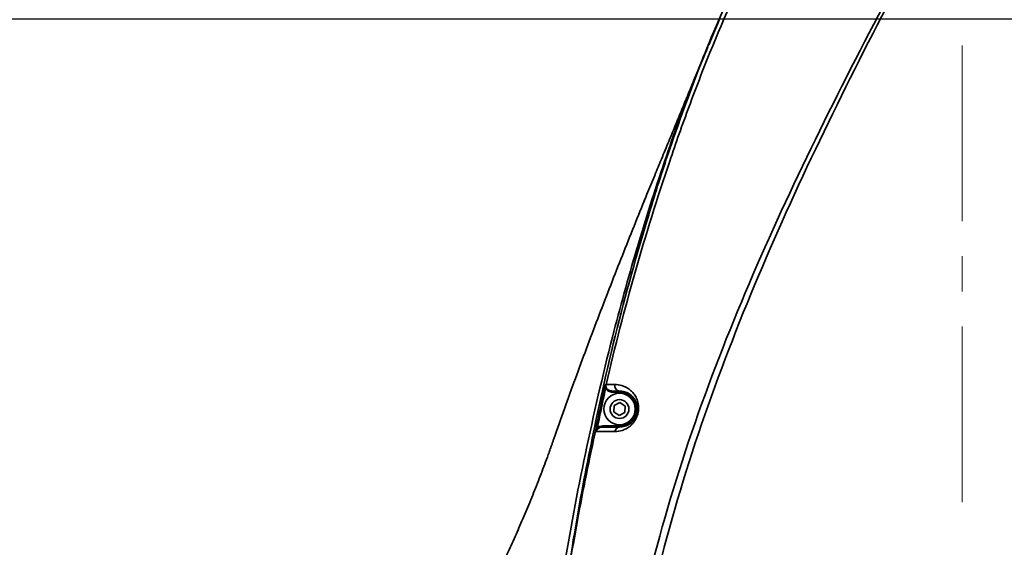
# Model space of a CAD drawing. Header units: millimetres. Extents: x -7686 to -856, y -458 to 6140.
# Tile 34 of 102: x -6063 to -5885, y 3503 to 3598. Entities that reach past the tile are written whole.
import ezdxf

# ---------------------------------------------------------------- set-up
doc = ezdxf.new("R2010")
doc.units = ezdxf.units.MM
doc.header["$LTSCALE"] = 5
doc.header["$PDSIZE"] = -1
doc.linetypes.add('CENTER', pattern=[10.16, 6.35, -1.27, 1.27, -1.27])
doc.dimstyles.new('本体 安装', dxfattribs={"dimtxt": 24, "dimasz": 12, "dimexe": 7, "dimexo": 0.625, "dimtad": 1, "dimtoh": 1, "dimtxsty": 'Standard', "dimcen": 2.5, "dimclrd": 1, "dimclre": 1, "dimclrt": 4, "dimadec": 0, "dimazin": 0, "dimtfac": 1, "dimtmove": 0, "dimatfit": 3, "dimfxl": 1, "dimarcsym": 0})

# ---------------------------------------------------------------- blocks, each defined once
blk = doc.blocks.new('*D78')
at = {"color": 1, "linetype": 'ByBlock', "lineweight": -2, "transparency": 16777216}
for p, q in [((-5843.33, 3598.26), (-6087.36, 3598.26)), ((-6080.36, 3586.26), (-6080.36, 3220.26)), ((-5831.34, 3208.26), (-6087.36, 3208.26))]:
    blk.add_line(p, q, dxfattribs=at)
at = {"color": 1, "linetype": 'ByBlock', "transparency": 16777216}
for points in [[(-6082.36, 3586.26), (-6078.36, 3586.26), (-6080.36, 3598.26)], [(-6082.36, 3220.26), (-6078.36, 3220.26), (-6080.36, 3208.26)]]:
    blk.add_solid(points, dxfattribs=at)
at = {"layer": 'Defpoints', "color": 0, "linetype": 'ByBlock', "transparency": 16777216}
for p in [(-5842.71, 3598.26), (-6080.36, 3208.26), (-5830.71, 3208.26)]:
    blk.add_point(p, dxfattribs=at)
at = {"color": 4, "linetype": 'ByBlock', "transparency": 16777216, "insert": (-6092.99, 3427.58), "char_height": 24, "attachment_point": 5, "rotation": 90}
blk.add_mtext('390', dxfattribs=at)

msp = doc.modelspace()

# ---------------------------------------------------------------- linework, layer by layer
at = {"color": 2, "linetype": 'CENTER', "lineweight": 20}
msp.add_line((-5892.71, 3510.925), (-5892.71, 3697.003), dxfattribs=at)
at = {"linetype": 'Continuous', "lineweight": 35}
for p, q in [((-5938.563, 3593.598), (-5936.699, 3598.052)), ((-5938.141, 3594.864), (-5938.926, 3592.937)), ((-5957.416, 3531.547), (-5957.238, 3531.509)), ((-5957.245, 3531.621), (-5957.118, 3531.673)), ((-5955.993, 3530.808), (-5955.993, 3531.008)), ((-5955.993, 3530.808), (-5954.71, 3530.808)), ((-5954.71, 3530.808), (-5954.71, 3531.008)), ((-5955.748, 3527.252), (-5955.667, 3528.404)), ((-5955.667, 3528.404), (-5954.629, 3528.91)), ((-5954.629, 3528.91), (-5953.671, 3528.264)), ((-5953.671, 3528.264), (-5953.753, 3527.112)), ((-5954.791, 3526.606), (-5955.748, 3527.252)), ((-5953.753, 3527.112), (-5954.791, 3526.606)), ((-5958.495, 3526.353), (-5958.32, 3526.318)), ((-5957.753, 3524.708), (-5957.753, 3524.508)), ((-5954.71, 3524.708), (-5957.753, 3524.708)), ((-5954.71, 3524.708), (-5954.71, 3524.508)), ((-5958.887, 3524.391), (-5958.713, 3524.356))]:
    msp.add_line(p, q, dxfattribs=at)
for radius in [2.85, 1.699]:
    msp.add_circle((-5954.71, 3527.758), radius, dxfattribs=at)
at = {"color": 4, "linetype": 'ByBlock'}
for radius, start, end in [(872.295, 310, 170), (463.399, 110.79207, 194.20793)]:
    msp.add_arc((-5842.71, 3598.258), radius, start, end, dxfattribs=at)
at = {"linetype": 'Continuous', "lineweight": 35}
for centre, radius, start, end in [((-5956.037, 3532.008), 1.132, 170.62132, 197.24299), ((-5954.617, 3531.971), 0.967, 166.49673, 264.50211), ((-5957.054, 3532.326), 0.73, 243.08816, 254.85662), ((-5954.71, 3527.758), 3.05, 270, 90), ((-5954.649, 3523.606), 0.904, 93.83242, 174.8388)]:
    msp.add_arc(centre, radius, start, end, dxfattribs=at)
for points, knots in [([(-5784.165, 3584.574), (-5783.297, 3586.146), (-5782.501, 3587.762), (-5781.091, 3591.041), (-5780.475, 3592.708), (-5779.435, 3596.1), (-5779.01, 3597.825), (-5778.529, 3600.461), (-5778.394, 3601.35), (-5778.181, 3603.132), (-5778.102, 3604.021), (-5777.848, 3608.462), (-5778.086, 3611.993), (-5778.927, 3616.382), (-5779.124, 3617.261), (-5779.566, 3618.999), (-5779.812, 3619.858), (-5780.62, 3622.406), (-5781.254, 3624.067), (-5782.695, 3627.319), (-5783.503, 3628.911), (-5784.839, 3631.248), (-5785.303, 3632.015), (-5786.262, 3633.52), (-5786.758, 3634.259), (-5789.313, 3637.888), (-5791.6, 3640.588), (-5795.347, 3644.373), (-5796.65, 3645.589), (-5799.358, 3647.936), (-5800.75, 3649.054), (-5805.036, 3652.252), (-5808.037, 3654.177), (-5814.321, 3657.616), (-5817.549, 3659.103), (-5824.181, 3661.607), (-5827.585, 3662.626), (-5831.962, 3663.568), (-5832.841, 3663.74), (-5834.599, 3664.045), (-5835.479, 3664.18), (-5838.121, 3664.528), (-5839.885, 3664.685), (-5843.422, 3664.843), (-5845.194, 3664.843), (-5847.858, 3664.713), (-5848.747, 3664.648), (-5850.527, 3664.471), (-5851.421, 3664.36), (-5855.849, 3663.686), (-5859.279, 3662.782), (-5863.409, 3661.139), (-5864.228, 3660.785), (-5865.847, 3660.022), (-5866.652, 3659.611), (-5869.008, 3658.313), (-5870.507, 3657.358), (-5873.367, 3655.271), (-5874.728, 3654.14), (-5876.668, 3652.315), (-5877.297, 3651.686), (-5878.524, 3650.384), (-5879.122, 3649.71), (-5880.851, 3647.645), (-5881.918, 3646.21), (-5883.404, 3643.979), (-5883.881, 3643.223), (-5884.799, 3641.685), (-5885.241, 3640.904), (-5885.665, 3640.113)], [0, 0, 0, 0, 0.03125, 0.03125, 0.0625, 0.0625, 0.09375, 0.09375, 0.109375, 0.109375, 0.125, 0.125, 0.1875, 0.1875, 0.203125, 0.203125, 0.21875, 0.21875, 0.25, 0.25, 0.28125, 0.28125, 0.296875, 0.296875, 0.3125, 0.3125, 0.375, 0.375, 0.40625, 0.40625, 0.4375, 0.4375, 0.5, 0.5, 0.5625, 0.5625, 0.625, 0.625, 0.640625, 0.640625, 0.65625, 0.65625, 0.6875, 0.6875, 0.71875, 0.71875, 0.734375, 0.734375, 0.75, 0.75, 0.8125, 0.8125, 0.828125, 0.828125, 0.84375, 0.84375, 0.875, 0.875, 0.90625, 0.90625, 0.921875, 0.921875, 0.9375, 0.9375, 0.96875, 0.96875, 0.984375, 0.984375, 1, 1, 1, 1]), ([(-5885.665, 3640.113), (-5890.246, 3631.681), (-5894.86, 3623.267), (-5903.975, 3606.378), (-5908.477, 3597.906), (-5917.205, 3580.835), (-5921.434, 3572.236), (-5929.449, 3554.831), (-5933.237, 3546.025), (-5940.176, 3528.116), (-5943.303, 3519.076), (-5948.665, 3500.773), (-5950.901, 3491.509), (-5952.991, 3479.75), (-5953.373, 3477.39), (-5954.064, 3472.649), (-5954.37, 3470.275), (-5955.168, 3463.159), (-5955.538, 3458.417), (-5956.127, 3444.195), (-5955.825, 3434.721), (-5954.726, 3425.258)], [0, 0, 0, 0, 0.125, 0.125, 0.25, 0.25, 0.375, 0.375, 0.5, 0.5, 0.625, 0.625, 0.75, 0.75, 0.78125, 0.78125, 0.8125, 0.8125, 0.875, 0.875, 1, 1, 1, 1]), ([(-5954.296, 3425.258), (-5954.705, 3429.972), (-5954.934, 3434.688), (-5955.061, 3444.124), (-5954.955, 3448.845), (-5954.43, 3458.289), (-5954.009, 3463.014), (-5953.153, 3470.103), (-5952.831, 3472.468), (-5952.114, 3477.191), (-5951.722, 3479.545), (-5949.593, 3491.27), (-5947.365, 3500.522), (-5942.066, 3518.818), (-5938.995, 3527.862), (-5932.191, 3545.787), (-5928.482, 3554.607), (-5920.62, 3572.042), (-5916.467, 3580.657), (-5907.869, 3597.75), (-5903.421, 3606.228), (-5894.361, 3623.105), (-5889.753, 3631.501), (-5885.109, 3639.877)], [0, 0, 0, 0, 0.0625, 0.0625, 0.125, 0.125, 0.1875, 0.1875, 0.21875, 0.21875, 0.25, 0.25, 0.375, 0.375, 0.5, 0.5, 0.625, 0.625, 0.75, 0.75, 0.875, 0.875, 1, 1, 1, 1]), ([(-5957.154, 3532.193), (-5955.544, 3539.009), (-5953.791, 3545.785), (-5949.962, 3559.243), (-5947.888, 3565.927), (-5944.511, 3575.876), (-5943.34, 3579.179), (-5940.912, 3585.737), (-5939.653, 3588.994), (-5935.732, 3598.696), (-5932.928, 3605.073), (-5929.891, 3611.337)], [0, 0, 0, 0, 0.25, 0.25, 0.5, 0.5, 0.625, 0.625, 0.75, 0.75, 1, 1, 1, 1]), ([(-5930.799, 3611.442), (-5933.47, 3605.592), (-5938.824, 3593.871), (-5944.536, 3578.128), (-5948.106, 3567.388), (-5949.465, 3562.718), (-5949.747, 3561.748)], [0, 0, 0, 0, 0.3622879, 0.725933, 0.9430792, 1, 1, 1, 1]), ([(-5971.801, 3425.258), (-5971.745, 3426.925), (-5971.423, 3436.402), (-5970.417, 3453.689), (-5968.176, 3476.435), (-5965.022, 3498.461), (-5961.04, 3519.719), (-5956.524, 3539.139), (-5951.701, 3556.739), (-5946.651, 3572.509), (-5942.341, 3584.696), (-5939.451, 3591.503), (-5938.718, 3593.229)], [0, 0, 0, 0, 0.02907181, 0.16530791, 0.3017648, 0.42738469, 0.55306159, 0.67867821, 0.77484328, 0.87109135, 0.96731255, 1, 1, 1, 1]), ([(-5938.788, 3593.276), (-5939.13, 3592.434), (-5939.689, 3591.062), (-5940.517, 3589.028), (-5941.189, 3587.382), (-5941.81, 3585.863), (-5942.626, 3583.871), (-5943.567, 3581.576), (-5944.694, 3578.833), (-5945.838, 3576.06), (-5947.056, 3573.111), (-5948.386, 3569.888), (-5949.452, 3567.305), (-5950.118, 3565.687), (-5950.304, 3565.236)], [0, 0, 0, 0, 0.1361546, 0.2219307, 0.2940102, 0.3528612, 0.4010698, 0.4940433, 0.5855213, 0.6755813, 0.7757524, 0.863207, 0.9619006, 1, 1, 1, 1]), ([(-5971.801, 3425.258), (-5971.745, 3426.925), (-5971.423, 3436.402), (-5970.417, 3453.689), (-5968.176, 3476.435), (-5965.022, 3498.461), (-5961.04, 3519.719), (-5956.524, 3539.139), (-5951.702, 3556.74), (-5946.646, 3572.507), (-5942.53, 3584.208), (-5939.851, 3590.536), (-5939.324, 3591.782)], [0, 0, 0, 0, 0.0293394, 0.1668292, 0.3045419, 0.4313178, 0.5581513, 0.684924, 0.781974, 0.8791078, 0.9762145, 1, 1, 1, 1]), ([(-5950.216, 3565.45), (-5951.641, 3561.931), (-5954.515, 3554.837), (-5958.662, 3544.104), (-5962.738, 3533.268), (-5965.305, 3526.005), (-5966.59, 3522.371)], [0, 0, 0, 0, 0.2470061, 0.4980362, 0.7487956, 1, 1, 1, 1]), ([(-5949.747, 3561.748), (-5950.56, 3559.024), (-5953.585, 3548.893), (-5957.519, 3532.929), (-5961.45, 3513.875), (-5963.479, 3501.813), (-5964.53, 3494.823), (-5964.705, 3493.634), (-5964.807, 3492.945)], [0, 0, 0, 0, 0.1210023, 0.4499346, 0.6992305, 0.9488439, 0.9703386, 1, 1, 1, 1]), ([(-5955.55, 3523.687), (-5955.12, 3523.688), (-5954.671, 3523.751), (-5953.981, 3523.976), (-5953.748, 3524.073), (-5953.275, 3524.327), (-5953.035, 3524.483), (-5952.685, 3524.773), (-5952.569, 3524.879), (-5952.34, 3525.115), (-5952.227, 3525.245), (-5952.013, 3525.527), (-5951.911, 3525.68), (-5951.72, 3526.014), (-5951.633, 3526.193), (-5951.483, 3526.569), (-5951.419, 3526.77), (-5951.324, 3527.171), (-5951.291, 3527.373), (-5951.256, 3527.781), (-5951.253, 3527.979), (-5951.274, 3528.361), (-5951.297, 3528.547), (-5951.363, 3528.898), (-5951.406, 3529.064), (-5951.506, 3529.379), (-5951.564, 3529.529), (-5951.753, 3529.95), (-5951.899, 3530.196), (-5952.217, 3530.638), (-5952.391, 3530.833), (-5952.749, 3531.176), (-5952.936, 3531.325), (-5953.32, 3531.585), (-5953.518, 3531.696), (-5953.916, 3531.883), (-5954.117, 3531.959), (-5954.727, 3532.139), (-5955.139, 3532.197), (-5955.557, 3532.196)], [0, 0, 0, 0, 0.125, 0.125, 0.1875, 0.1875, 0.25, 0.25, 0.28125, 0.28125, 0.3125, 0.3125, 0.34375, 0.34375, 0.375, 0.375, 0.40625, 0.40625, 0.4375, 0.4375, 0.46875, 0.46875, 0.5, 0.5, 0.53125, 0.53125, 0.5625, 0.5625, 0.625, 0.625, 0.6875, 0.6875, 0.75, 0.75, 0.8125, 0.8125, 0.875, 0.875, 1, 1, 1, 1]), ([(-5957.238, 3531.509), (-5957.123, 3531.288), (-5956.935, 3531.107), (-5956.494, 3530.868), (-5956.245, 3530.808), (-5955.993, 3530.808)], [0, 0, 0, 0, 0.5, 0.5, 1, 1, 1, 1]), ([(-5955.993, 3531.008), (-5956.225, 3531.008), (-5956.453, 3531.063), (-5956.858, 3531.289), (-5957.027, 3531.458), (-5957.118, 3531.673)], [0, 0, 0, 0, 0.5, 0.5, 1, 1, 1, 1]), ([(-5954.71, 3531.008), (-5954.411, 3531.008), (-5954.115, 3530.968), (-5953.531, 3530.802), (-5953.242, 3530.677), (-5952.821, 3530.408), (-5952.684, 3530.306), (-5952.417, 3530.068), (-5952.287, 3529.933), (-5952.041, 3529.623), (-5951.925, 3529.449), (-5951.718, 3529.048), (-5951.625, 3528.817), (-5951.491, 3528.285), (-5951.449, 3527.977), (-5951.465, 3527.547), (-5951.472, 3527.457), (-5951.494, 3527.279), (-5951.508, 3527.189), (-5951.564, 3526.92), (-5951.619, 3526.738), (-5951.747, 3526.409), (-5951.823, 3526.256), (-5951.985, 3525.979), (-5952.07, 3525.857), (-5952.245, 3525.635), (-5952.335, 3525.535), (-5952.515, 3525.358), (-5952.605, 3525.279), (-5952.874, 3525.066), (-5953.054, 3524.955), (-5953.404, 3524.775), (-5953.575, 3524.707), (-5954.078, 3524.551), (-5954.401, 3524.508), (-5954.71, 3524.508)], [0, 0, 0, 0, 0.125, 0.125, 0.25, 0.25, 0.3125, 0.3125, 0.375, 0.375, 0.4375, 0.4375, 0.5, 0.5, 0.5625, 0.5625, 0.578125, 0.578125, 0.59375, 0.59375, 0.625, 0.625, 0.65625, 0.65625, 0.6875, 0.6875, 0.71875, 0.71875, 0.75, 0.75, 0.8125, 0.8125, 0.875, 0.875, 1, 1, 1, 1]), ([(-5964.8, 3492.943), (-5964.744, 3493.293), (-5964.689, 3493.643), (-5964.579, 3494.343), (-5964.523, 3494.693), (-5964.356, 3495.743), (-5964.243, 3496.443), (-5963.901, 3498.541), (-5963.667, 3499.939), (-5962.949, 3504.129), (-5962.447, 3506.918), (-5960.871, 3515.271), (-5959.73, 3520.821), (-5958.495, 3526.353)], [0, 0, 0, 0, 0.03125, 0.03125, 0.0625, 0.0625, 0.125, 0.125, 0.25, 0.25, 0.5, 0.5, 1, 1, 1, 1]), ([(-5958.495, 3526.353), (-5958.521, 3526.222), (-5958.547, 3526.092), (-5958.574, 3525.961), (-5958.679, 3525.438), (-5958.784, 3524.914), (-5958.887, 3524.391)], [0, 0, 0, 0, 0.0004, 0.0004, 0.0004, 0.0020013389, 0.0020013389, 0.0020013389, 0.0020013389]), ([(-5957.753, 3524.708), (-5957.929, 3524.708), (-5958.1, 3524.679), (-5958.431, 3524.56), (-5958.581, 3524.473), (-5958.713, 3524.356)], [0, 0, 0, 0, 0.5, 0.5, 1, 1, 1, 1]), ([(-5958.914, 3523.68), (-5958.888, 3523.808), (-5958.833, 3523.928), (-5958.683, 3524.135), (-5958.588, 3524.224), (-5958.268, 3524.437), (-5958.012, 3524.508), (-5957.753, 3524.508)], [0, 0, 0, 0, 0.25, 0.25, 0.5, 0.5, 1, 1, 1, 1]), ([(-5966.59, 3522.371), (-5966.653, 3522.189), (-5966.778, 3521.828), (-5966.967, 3521.288), (-5967.19, 3520.659), (-5967.453, 3519.924), (-5967.862, 3518.794), (-5968.395, 3517.354), (-5969.274, 3515.041), (-5970.421, 3512.142), (-5971.827, 3508.759), (-5973.251, 3505.467), (-5974.656, 3502.32), (-5976.041, 3499.298), (-5977.413, 3496.385), (-5978.738, 3493.643), (-5979.805, 3491.487), (-5980.596, 3489.896), (-5981.381, 3488.316), (-5982.26, 3486.533), (-5982.935, 3485.13), (-5983.332, 3484.288), (-5983.553, 3483.809), (-5983.704, 3483.469), (-5983.802, 3483.239), (-5983.866, 3483.076), (-5983.904, 3482.98), (-5983.923, 3482.933)], [0, 0, 0, 0, 0.00961702, 0.01913313, 0.02855151, 0.04290421, 0.05803465, 0.08840061, 0.11943416, 0.18173588, 0.24531905, 0.30697342, 0.36954551, 0.43074044, 0.49156129, 0.55527516, 0.61513076, 0.64789344, 0.6798696, 0.74687454, 0.81495746, 0.84804785, 0.88156374, 0.91341528, 0.94388769, 0.97259491, 1, 1, 1, 1])]:
    msp.add_open_spline(points, degree=3, knots=knots, dxfattribs=at)
for points in [[(-5957.385, 3531.675), (-5957.33, 3531.87), (-5957.254, 3532.041), (-5957.165, 3532.193)], [(-5957.245, 3531.621), (-5957.251, 3531.818), (-5957.229, 3532.012), (-5957.165, 3532.193)], [(-5957.118, 3531.673), (-5957.187, 3531.837), (-5957.204, 3532.019), (-5957.165, 3532.193)], [(-5957.154, 3532.193), (-5957.158, 3532.193), (-5957.161, 3532.193), (-5957.165, 3532.193)], [(-5955.557, 3532.196), (-5956.104, 3532.195), (-5956.635, 3532.194), (-5957.154, 3532.193)], [(-5957.416, 3531.547), (-5957.787, 3529.818), (-5958.146, 3528.087), (-5958.495, 3526.353)], [(-5958.32, 3526.318), (-5957.971, 3528.051), (-5957.61, 3529.781), (-5957.238, 3531.509)], [(-5957.385, 3531.675), (-5957.397, 3531.633), (-5957.407, 3531.59), (-5957.416, 3531.547)], [(-5957.238, 3531.509), (-5957.242, 3531.546), (-5957.244, 3531.584), (-5957.245, 3531.621)], [(-5955.993, 3531.008), (-5955.575, 3531.008), (-5955.147, 3531.008), (-5954.71, 3531.008)], [(-5958.713, 3524.356), (-5958.583, 3525.01), (-5958.452, 3525.664), (-5958.32, 3526.318)], [(-5958.887, 3524.391), (-5958.937, 3524.141), (-5958.939, 3523.895), (-5958.914, 3523.68)], [(-5958.713, 3524.356), (-5958.825, 3524.142), (-5958.899, 3523.913), (-5958.914, 3523.68)], [(-5958.914, 3523.68), (-5957.856, 3523.683), (-5956.737, 3523.685), (-5955.55, 3523.687)], [(-5954.71, 3524.508), (-5955.779, 3524.508), (-5956.791, 3524.508), (-5957.753, 3524.508)]]:
    msp.add_open_spline(points, degree=3, dxfattribs=at)

# ---------------------------------------------------------------- dimensions: what is measured, and where the dimension line sits
at = {"color": 4, "linetype": 'ByBlock'}
dim = msp.add_linear_dim(base=(-6080.363, 3208.258), p1=(-5842.71, 3598.258), p2=(-5830.711, 3208.258), angle=90, dimstyle='本体 安装', dxfattribs=at)
dim.commit()
dim.dimension.update_dxf_attribs({"geometry": '*D78', "text_midpoint": (-6080.363, 3427.581), "dimtype": 160})

doc.saveas('drawing.dxf')
